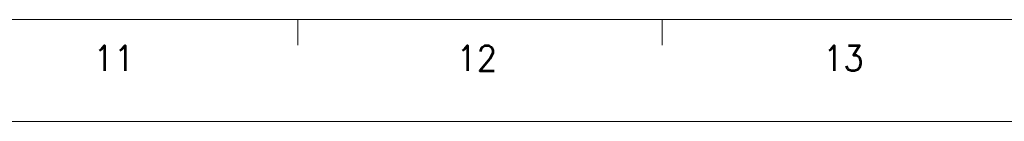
# Model space of a CAD drawing. Header units: millimetres. Extents: x 4497 to 13960, y 12291 to 16372.
# Tile 152 of 217: x 8313 to 8668, y 12784 to 12821. Entities that reach past the tile are written whole.
import ezdxf
from ezdxf.enums import TextEntityAlignment as Align

# ---------------------------------------------------------------- set-up
doc = ezdxf.new("R2010")
doc.units = ezdxf.units.MM
doc.header["$LTSCALE"] = 0.8
doc.layers.get('0').update_dxf_attribs({"linetype": 'CONTINUOUS', "lineweight": 0})
doc.styles.get("Standard").update_dxf_attribs({"font": 'romans.shx', "width": 0.8, "oblique": 5, "bigfont": 'whgtxt.shx'})

msp = doc.modelspace()

# ---------------------------------------------------------------- linework, layer by layer
for p, q in [((6965.731, 12821.021), (9071.057, 12821.021)), ((8413.143, 12811.819), (8413.143, 12821.021)), ((8544.725, 12811.819), (8544.725, 12821.021)), ((6919.723, 12784.215), (9107.863, 12784.215))]:
    msp.add_line(p, q)

# ---------------------------------------------------------------- texts
at = {"width": 0.933333}
for s, p in [('11', (8346.613, 12807.039)), ('12', (8477.724, 12807.039)), ('13', (8610.18, 12807.039))]:
    msp.add_text(s, height=9.2016, dxfattribs=at).set_placement(p, align=Align.MIDDLE_CENTER)

doc.saveas('drawing.dxf')
